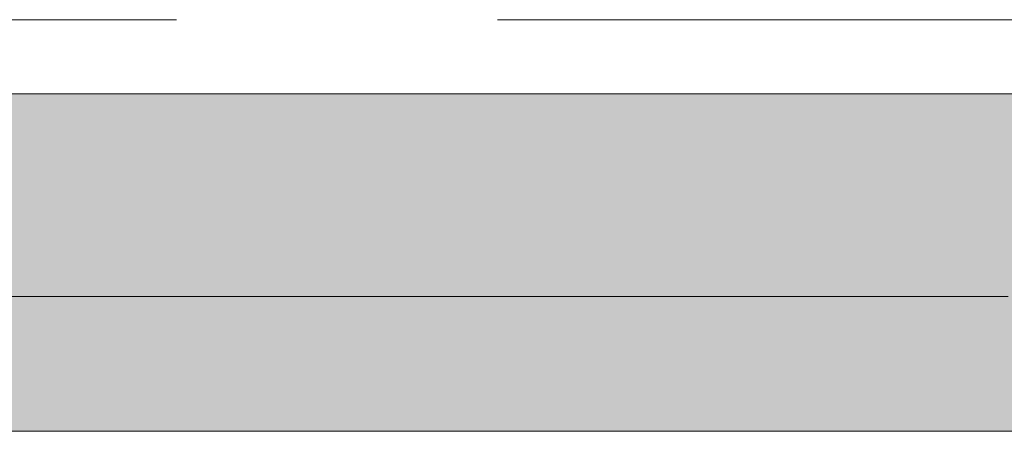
# Model space of a CAD drawing. Header units: centimetres. Extents: x -2424 to 2260, y -130 to 3012.
# Tile 15 of 81: x -731 to -658, y 1358 to 1389. Entities that reach past the tile are written whole.
import ezdxf

# ---------------------------------------------------------------- set-up
doc = ezdxf.new("R2010")
doc.units = ezdxf.units.CM
doc.linetypes.add('Hidden', pattern=[71.4375, 47.625, -23.8125])
doc.linetypes.add('Oś', pattern=[222.25, 127, -31.75, 31.75, -31.75])
for name, color, linetype, lineweight in [('A-DETL', 90, 'Continuous', 9), ('A-WALL', 113, 'Continuous', 13), ('S-GRID', 1, 'Continuous', 13)]:
    doc.layers.add(name, color=color, linetype=linetype, lineweight=lineweight)
doc.layers.add('A-WALL-PATT', color=111, linetype='Continuous', lineweight=13, plot=False)

msp = doc.modelspace()

# ---------------------------------------------------------------- linework, layer by layer
at = {"layer": 'A-DETL', "color": 251, "linetype": 'Hidden', "lineweight": 9}
msp.add_line((-576.623, 1388.826), (-1227.623, 1388.826), dxfattribs=at)
at = {"layer": 'A-WALL', "color": 251, "lineweight": 9}
for p, q in [((-627.623, 1383.326), (-1197.623, 1383.326)), ((-1197.623, 1358.326), (-627.623, 1358.326))]:
    msp.add_line(p, q, dxfattribs=at)
at = {"layer": 'A-WALL-PATT', "color": 251, "linetype": 'Continuous', "lineweight": 9, "extrusion": (0, 0, -1)}
for points in [[(628.204, 1358.326), (1197.623, 1383.326), (1197.623, 1358.326)], [(1197.623, 1383.326), (628.204, 1358.326), (627.623, 1383.326)]]:
    msp.add_solid(points, dxfattribs=at)
at = {"layer": 'S-GRID', "color": 251, "linetype": 'Oś', "lineweight": 9}
msp.add_line((1342.46, 1368.326), (-1368.763, 1368.326), dxfattribs=at)

doc.saveas('drawing.dxf')
